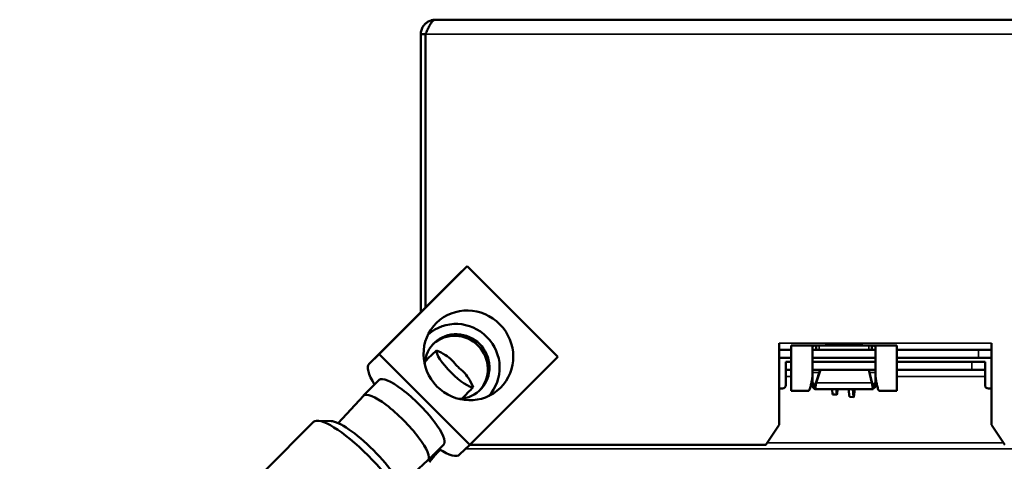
# Model space of a CAD drawing. Header units: inches. Extents: x 1 to 237, y 4 to 150.
# Tile 17 of 151: x 57.31 to 63.15, y 38.04 to 40.66. Entities that reach past the tile are written whole.
import ezdxf

# ---------------------------------------------------------------- set-up
doc = ezdxf.new("R2010")
doc.units = ezdxf.units.IN
doc.header["$LTSCALE"] = 7
doc.header["$MEASUREMENT"] = 0
doc.linetypes.add('DASH_DOT', pattern=[0.37, 0.24, -0.06, 0.01, -0.06])
for name, color, linetype, lineweight in [('Dimension (ANSI)', 7, 'Continuous', 25), ('Sketch Geometry (ANSI)', 7, 'Continuous', 25), ('Visible (ANSI)', 7, 'Continuous', 50), ('Visible Narrow (ANSI)', 7, 'Continuous', 35)]:
    doc.layers.add(name, color=color, linetype=linetype, lineweight=lineweight)
doc.styles.add('Dimension Text', font='tahoma.ttf')
doc.dimstyles.new('Dual Dimension', dxfattribs={"dimscale": 7, "dimtxt": 0.12, "dimasz": 0.098425, "dimexe": 0.125, "dimexo": 0.0625, "dimgap": 0.031496, "dimtad": 0, "dimtih": 1, "dimtoh": 1, "dimrnd": 1e-08, "dimzin": 4, "dimdsep": 46, "dimtxsty": 'Dimension Text', "dimcen": 0.09, "dimdle": 0.393701, "dimclrd": 256, "dimclre": 256, "dimclrt": 256, "dimadec": 0, "dimazin": 1, "dimtfac": 1, "dimtofl": 0, "dimtmove": 0, "dimatfit": 3, "dimfxl": 1, "dimtolj": 1, "dimtzin": 4, "dimlwd": -1, "dimlwe": -1, "dimarcsym": 0})

# ---------------------------------------------------------------- blocks, each defined once
blk = doc.blocks.new('*D12')
at = {"layer": 'Defpoints', "color": 0, "transparency": 16777216}
for p in [(54.6014, 38.7865), (42.549, 15.7488)]:
    blk.add_point(p, dxfattribs=at)
at = {"layer": 'Dimension (ANSI)', "transparency": 16777216}
for p, q in [((58.2963, 45.8491), (54.9208, 39.397)), ((59.0574, 45.8491), (58.2963, 45.8491)), ((48.5752, 26.6376), (48.5752, 27.8976)), ((47.9452, 27.2676), (49.2052, 27.2676))]:
    blk.add_line(p, q, dxfattribs=at)
blk.add_solid([(54.8191, 39.4502), (55.0226, 39.3438), (54.6014, 38.7865)], dxfattribs=at)
at = {"layer": 'Dimension (ANSI)', "transparency": 16777216, "insert": (63.2852, 45.8491), "char_height": 0.84, "attachment_point": 5, "style": 'Dimension Text'}
blk.add_mtext('\\A1;{\\H3.0x;(}\\S∅26.00^ ∅660.4 mm;{\\H3.0x;)}', dxfattribs=at)

msp = doc.modelspace()

# ---------------------------------------------------------------- linework, layer by layer
at = {"layer": 'Sketch Geometry (ANSI)', "linetype": 'DASH_DOT', "ltscale": 0.750886}
msp.add_circle((48.5752, 27.2676), 13, dxfattribs=at)
at = {"layer": 'Visible (ANSI)'}
for p, q in [((59.7799, 40.6566), (65.1185, 40.6566)), ((59.7209, 40.57), (59.6933, 40.57)), ((59.6933, 38.9229), (59.6933, 40.57)), ((59.7209, 38.9505), (59.7209, 40.57)), ((59.9682, 39.1968), (59.4463, 38.675)), ((59.9682, 39.1968), (59.9086, 39.1382)), ((60.5053, 38.6592), (59.9682, 39.1968)), ((59.9085, 39.1381), (59.3866, 38.6162)), ((61.8193, 38.6999), (61.8193, 38.7392)), ((61.8902, 38.4574), (61.8902, 38.7251)), ((62.0384, 38.7251), (61.8902, 38.7251)), ((62.0162, 38.5405), (62.0162, 38.7189)), ((62.0555, 38.7251), (62.0384, 38.7251)), ((62.0384, 38.7251), (62.0384, 38.7079)), ((62.0555, 38.7251), (62.3508, 38.7251)), ((62.3134, 38.7273), (62.0929, 38.7273)), ((62.368, 38.7251), (62.3508, 38.7251)), ((62.368, 38.7079), (62.368, 38.7251)), ((62.5162, 38.7251), (62.368, 38.7251)), ((62.3902, 38.5405), (62.3902, 38.7189)), ((62.5162, 38.4574), (62.5162, 38.7251)), ((63.0792, 38.6999), (63.0792, 38.7392)), ((59.4463, 38.675), (59.3868, 38.6163)), ((59.9835, 38.1373), (59.4463, 38.675)), ((61.8902, 38.6999), (61.8193, 38.6999)), ((61.8193, 38.6999), (61.8193, 38.6526)), ((62.0384, 38.7079), (62.0384, 38.6999)), ((62.368, 38.6999), (62.0384, 38.6999)), ((62.368, 38.6999), (62.368, 38.7079)), ((63.0004, 38.6999), (62.5162, 38.6999)), ((63.0792, 38.6999), (63.0004, 38.6999)), ((63.0792, 38.6999), (63.0792, 38.6526)), ((59.7166, 38.615), (59.7172, 38.6157)), ((60.5053, 38.6592), (59.9835, 38.1373)), ((61.8193, 38.6526), (61.8193, 38.255)), ((61.8902, 38.6526), (61.8193, 38.6526)), ((61.8587, 38.6282), (61.8587, 38.581)), ((61.8587, 38.6282), (61.8902, 38.6282)), ((62.3902, 38.6526), (62.0162, 38.6526)), ((62.0162, 38.6282), (62.3902, 38.6282)), ((63.0004, 38.6526), (62.5162, 38.6526)), ((62.5162, 38.6282), (62.961, 38.6282)), ((62.961, 38.6282), (63.0398, 38.6282)), ((63.0792, 38.6526), (63.0004, 38.6526)), ((63.0398, 38.581), (63.0398, 38.6282)), ((63.0792, 38.255), (63.0792, 38.6526)), ((61.8587, 38.581), (61.8587, 38.5416)), ((61.8587, 38.581), (61.8902, 38.581)), ((62.3902, 38.581), (62.0162, 38.581)), ((62.0623, 38.581), (62.0389, 38.5088)), ((62.0389, 38.5045), (62.0637, 38.581)), ((62.3504, 38.581), (62.3691, 38.5045)), ((62.3691, 38.5088), (62.3515, 38.581)), ((62.961, 38.581), (62.5162, 38.581)), ((62.961, 38.581), (63.0398, 38.581)), ((63.0398, 38.581), (63.0398, 38.5416)), ((59.4474, 38.5217), (59.3544, 38.4286)), ((61.8587, 38.4912), (61.8587, 38.5416)), ((62.0162, 38.5405), (62.0162, 38.5058)), ((62.0162, 38.5058), (62.0162, 38.481)), ((62.0293, 38.4926), (62.0162, 38.5058)), ((62.0293, 38.4926), (62.0293, 38.476)), ((62.0389, 38.5045), (62.0389, 38.5088)), ((62.3691, 38.5045), (62.3691, 38.5085)), ((62.3771, 38.4926), (62.3902, 38.5058)), ((62.3771, 38.4819), (62.3771, 38.4926)), ((62.3902, 38.5405), (62.3902, 38.5058)), ((62.3902, 38.5058), (62.3902, 38.481)), ((63.0398, 38.4912), (63.0398, 38.5416)), ((59.2027, 38.2657), (59.354, 38.4282)), ((61.839, 38.4715), (61.8193, 38.4715)), ((61.8902, 38.4574), (61.9932, 38.4574)), ((62.0293, 38.4678), (62.0162, 38.481)), ((62.0293, 38.476), (62.0293, 38.4678)), ((62.0303, 38.4672), (62.3762, 38.4672)), ((62.1324, 38.4672), (62.1359, 38.436)), ((62.1359, 38.436), (62.1607, 38.4353)), ((62.1571, 38.4672), (62.1607, 38.4353)), ((62.1607, 38.4353), (62.1628, 38.4372)), ((62.1628, 38.4372), (62.1655, 38.4672)), ((62.2357, 38.4205), (62.2305, 38.4672)), ((62.2605, 38.4198), (62.2552, 38.4672)), ((62.2668, 38.4672), (62.2626, 38.4218)), ((62.3771, 38.4678), (62.3771, 38.4819)), ((62.3902, 38.481), (62.3771, 38.4678)), ((62.4132, 38.4574), (62.5162, 38.4574)), ((63.0792, 38.4715), (63.0595, 38.4715)), ((59.922, 38.4081), (59.9233, 38.4094)), ((62.2605, 38.4198), (62.2357, 38.4205)), ((62.2626, 38.4218), (62.2605, 38.4198)), ((58.7666, 37.9813), (59.0579, 38.2726)), ((59.1611, 38.2775), (59.0813, 38.2799)), ((61.8193, 38.255), (61.7406, 38.1369)), ((63.1579, 38.1369), (63.0792, 38.255)), ((59.8292, 38.1398), (59.7362, 38.0468)), ((59.9239, 38.0787), (59.9835, 38.1373)), ((61.7406, 38.1369), (59.983, 38.1369)), ((59.5732, 37.8951), (59.7358, 38.0464))]:
    msp.add_line(p, q, dxfattribs=at)
for centre, start, end in [((61.839, 38.4912), 270, 0), ((63.0595, 38.4912), 180, 270)]:
    msp.add_arc(centre, 0.0197, start, end, dxfattribs=at)
for centre, major_axis, ratio, start_param, end_param in [((60.1772, 38.8694), (-0.2687, 0.2687), 0.238855, 6.281294, 6.283185), ((59.9087, 38.601), (-0.1797, 0.1826), 0.971053, 3.185191, 6.239587), ((59.9087, 38.601), (-0.1364, 0.1386), 0.971053, 2.425913, 7.014241), ((59.8992, 38.5917), (-0.1364, 0.1386), 0.971053, 3.176695, 6.248083), ((59.8992, 38.5917), (0.1103, -0.1103), 0.238855, 3.289183, 6.131813), ((59.6553, 38.3475), (-0.2687, 0.2687), 0.238855, 6.281294, 7.063028), ((59.6383, 38.3308), (0.1909, -0.1909), 0.238855, 0, 3.141593), ((59.5453, 38.2377), (0.1909, -0.1909), 0.238855, 6.274596, 9.433368), ((59.319, 38.0115), (-0.2611, 0.2611), 0.238855, 3.141593, 6.283185), ((59.3602, 38.0527), (-0.2187, 0.2187), 0.238855, 3.390118, 6.03466), ((59.6553, 38.3475), (0.2687, -0.2687), 0.238855, 5.501928, 6.281294)]:
    msp.add_ellipse(centre, major_axis=major_axis, ratio=ratio, start_param=start_param, end_param=end_param, dxfattribs=at)
msp.add_ellipse((59.9758, 38.6671), major_axis=(-0.1894, 0.1924), ratio=0.971053, dxfattribs=at)
for points, knots in [([(59.6933, 40.57), (59.6933, 40.5742), (59.6936, 40.5784), (59.6949, 40.5867), (59.6958, 40.5908), (59.6994, 40.6029), (59.703, 40.6106), (59.7108, 40.6225), (59.7145, 40.627), (59.7228, 40.6353), (59.7274, 40.639), (59.7393, 40.6469), (59.747, 40.6505), (59.7591, 40.6541), (59.7632, 40.655), (59.7715, 40.6563), (59.7757, 40.6566), (59.7799, 40.6566)], [-0.3601273, -0.3601273, -0.3601273, -0.3601273, -0.3267649, -0.3267649, -0.2934032, -0.2934032, -0.226591, -0.226591, -0.1801313, -0.1801313, -0.1336717, -0.1336717, -0.0667917, -0.0667917, -0.0333962, -0.0333962, 0, 0, 0, 0]), ([(59.7799, 40.6566), (59.7781, 40.6566), (59.7763, 40.6563), (59.7726, 40.655), (59.7707, 40.6541), (59.7652, 40.6504), (59.7615, 40.6467), (59.7553, 40.6388), (59.7529, 40.6352), (59.748, 40.6272), (59.7455, 40.6228), (59.7393, 40.611), (59.7357, 40.6033), (59.7301, 40.591), (59.7283, 40.5869), (59.7246, 40.5785), (59.7227, 40.5742), (59.7209, 40.57)], [-0.3771207, -0.3771207, -0.3771207, -0.3771207, -0.3417924, -0.3417924, -0.3064647, -0.3064647, -0.2357131, -0.2357131, -0.1885935, -0.1885935, -0.1414574, -0.1414574, -0.0706808, -0.0706808, -0.0353408, -0.0353408, 0, 0, 0, 0]), ([(62.0162, 38.7189), (62.0162, 38.7196), (62.0163, 38.7201), (62.0168, 38.7212), (62.0171, 38.7216), (62.0186, 38.7229), (62.02, 38.7235), (62.0238, 38.7244), (62.0262, 38.7247), (62.0318, 38.725), (62.0349, 38.7251), (62.0384, 38.7251)], [0, 0, 0, 0, 0.0156338, 0.0156338, 0.0312006, 0.0312006, 0.0619055, 0.0619055, 0.0934122, 0.0934122, 0.1238107, 0.1238107, 0.1238107, 0.1238107]), ([(62.368, 38.7251), (62.3714, 38.7251), (62.3746, 38.725), (62.3801, 38.7247), (62.3825, 38.7244), (62.3864, 38.7235), (62.3878, 38.7229), (62.3892, 38.7216), (62.3896, 38.7212), (62.3901, 38.7201), (62.3902, 38.7196), (62.3902, 38.7189)], [0, 0, 0, 0, 0.0301094, 0.0301094, 0.0613163, 0.0613163, 0.091729, 0.091729, 0.1071477, 0.1071477, 0.1226328, 0.1226328, 0.1226328, 0.1226328]), ([(60.0043, 38.4787), (59.9959, 38.497), (59.9867, 38.5152), (59.9678, 38.5453), (59.9582, 38.5583), (59.941, 38.5756), (59.9348, 38.581), (59.9221, 38.5915), (59.9157, 38.5966), (59.9039, 38.6084), (59.8988, 38.6148), (59.8884, 38.6275), (59.883, 38.6336), (59.8657, 38.6508), (59.8527, 38.6604), (59.8227, 38.6794), (59.8046, 38.6885), (59.7863, 38.6969)], [3.5699605, 3.5699605, 3.5699605, 3.5699605, 3.753036, 3.753036, 3.8799133, 3.8799133, 3.9433519, 3.9433519, 4.0067905, 4.0067905, 4.0702291, 4.0702291, 4.1336677, 4.1336677, 4.260545, 4.260545, 4.4436205, 4.4436205, 4.4436205, 4.4436205]), ([(62.0384, 38.6999), (62.0351, 38.6999), (62.0321, 38.6999), (62.0267, 38.6996), (62.0243, 38.6994), (62.0203, 38.6987), (62.0188, 38.6982), (62.0167, 38.6968), (62.0162, 38.6959), (62.0162, 38.6949)], [-0.1066918, -0.1066918, -0.1066918, -0.1066918, -0.0797728, -0.0797728, -0.0533457, -0.0533457, -0.0265412, -0.0265412, 0, 0, 0, 0]), ([(62.3902, 38.6949), (62.3902, 38.6959), (62.3896, 38.6968), (62.3875, 38.6982), (62.386, 38.6987), (62.382, 38.6994), (62.3797, 38.6996), (62.3742, 38.6999), (62.3712, 38.6999), (62.368, 38.6999)], [-0.10714, -0.10714, -0.10714, -0.10714, -0.0804872, -0.0804872, -0.05357, -0.05357, -0.0270319, -0.0270319, 0, 0, 0, 0]), ([(61.9932, 38.4574), (61.9937, 38.4574), (61.9943, 38.4575), (61.9948, 38.4578), (61.9965, 38.4588), (61.9981, 38.4612), (61.9998, 38.4649), (62.0009, 38.4674), (62.0019, 38.4705), (62.003, 38.4742), (62.0041, 38.4779), (62.0052, 38.4821), (62.0063, 38.4868), (62.008, 38.4939), (62.0096, 38.502), (62.0112, 38.5111), (62.0129, 38.5201), (62.0145, 38.53), (62.0162, 38.5405)], [-0.4066112, -0.4066112, -0.4066112, -0.4066112, -0.3773401, -0.3773401, -0.3773401, -0.2902718, -0.2902718, -0.2902718, -0.2322713, -0.2322713, -0.2322713, -0.1742392, -0.1742392, -0.1742392, -0.0871234, -0.0871234, -0.0871234, 0, 0, 0, 0]), ([(62.0389, 38.5045), (62.0362, 38.4853), (62.0336, 38.4692), (62.0309, 38.4674), (62.0304, 38.467), (62.0298, 38.4671), (62.0293, 38.4678)], [0, 0, 0, 0, 0.832181, 0.832181, 0.832181, 1, 1, 1, 1]), ([(62.3771, 38.4678), (62.3748, 38.4645), (62.3726, 38.4755), (62.3704, 38.4933), (62.3699, 38.4969), (62.3695, 38.5007), (62.3691, 38.5045)], [0, 0, 0, 0, 0.832181, 0.832181, 0.832181, 1, 1, 1, 1]), ([(62.3902, 38.5405), (62.3918, 38.53), (62.3935, 38.5202), (62.3951, 38.5111), (62.3967, 38.502), (62.3984, 38.4939), (62.4, 38.4868), (62.4011, 38.4821), (62.4022, 38.4779), (62.4033, 38.4742), (62.4044, 38.4706), (62.4055, 38.4675), (62.4066, 38.465), (62.4082, 38.4612), (62.4099, 38.4588), (62.4115, 38.4578), (62.4121, 38.4575), (62.4126, 38.4574), (62.4132, 38.4574)], [0, 0, 0, 0, 0.0870759, 0.0870759, 0.0870759, 0.1741443, 0.1741443, 0.1741443, 0.2321448, 0.2321448, 0.2321448, 0.2901769, 0.2901769, 0.2901769, 0.3772927, 0.3772927, 0.3772927, 0.4066111, 0.4066111, 0.4066111, 0.4066111]), ([(59.7445, 38.0346), (59.7508, 38.0426), (59.757, 38.0507), (59.7695, 38.0662), (59.7757, 38.0736), (59.7882, 38.0873), (59.7944, 38.0936), (59.8037, 38.1016), (59.8067, 38.104), (59.8097, 38.1062)], [0, 0, 0, 0, 0.0778284, 0.0778284, 0.1556498, 0.1556498, 0.2334713, 0.2334713, 0.2714718, 0.2714718, 0.2714718, 0.2714718]), ([(59.801, 38.1115), (59.8002, 38.1098), (59.7992, 38.1082), (59.7983, 38.1067), (59.794, 38.0998), (59.7887, 38.0936), (59.7827, 38.0882), (59.7775, 38.0835), (59.7718, 38.0795), (59.7656, 38.0762)], [-0.1412964, -0.1412964, -0.1412964, -0.1412964, -0.1267891, -0.1267891, -0.1267891, -0.0633969, -0.0633969, -0.0633969, -0.0083854, -0.0083854, -0.0083854, -0.0083854]), ([(59.7406, 38.0393), (59.7406, 38.043), (59.7411, 38.0466), (59.7425, 38.0515), (59.7429, 38.0528), (59.7434, 38.054)], [-0.19550481, -0.19550481, -0.19550481, -0.19550481, -0.14662616, -0.14662616, -0.12856437, -0.12856437, -0.12856437, -0.12856437])]:
    msp.add_open_spline(points, degree=3, knots=knots, dxfattribs=at)
for points in [[(62.0929, 38.7273), (62.0907, 38.7267), (62.0885, 38.726), (62.0863, 38.7251)], [(62.32, 38.7251), (62.3179, 38.726), (62.3157, 38.7267), (62.3134, 38.7273)], [(59.7187, 38.6316), (59.7404, 38.6529), (59.7636, 38.6743), (59.7863, 38.6969)], [(62.0389, 38.5088), (62.0357, 38.4986), (62.0325, 38.4909), (62.0293, 38.4926)], [(62.3771, 38.4926), (62.3744, 38.4909), (62.3717, 38.4986), (62.3691, 38.5088)], [(60.0043, 38.4787), (59.9816, 38.4559), (59.9601, 38.4326), (59.9389, 38.4108)]]:
    msp.add_open_spline(points, degree=3, dxfattribs=at)
at = {"layer": 'Visible Narrow (ANSI)'}
for p, q in [((59.7209, 40.57), (65.1776, 40.57)), ((59.9086, 39.1382), (59.3868, 38.6163)), ((63.0792, 38.7392), (61.8193, 38.7392)), ((62.0555, 38.7251), (62.0555, 38.6999)), ((62.3508, 38.6999), (62.3508, 38.7251)), ((63.0004, 38.6999), (63.0004, 38.6526)), ((62.961, 38.6282), (62.961, 38.581)), ((62.0574, 38.566), (62.0162, 38.566)), ((62.3902, 38.566), (62.3551, 38.566)), ((61.8587, 38.5416), (61.8902, 38.5416)), ((62.0313, 38.4926), (62.0293, 38.4926)), ((62.3691, 38.5045), (62.0389, 38.5045)), ((62.3691, 38.5085), (62.3691, 38.5088)), ((62.3771, 38.4926), (62.3753, 38.4926)), ((62.5162, 38.5416), (63.0398, 38.5416)), ((61.7479, 38.1478), (63.1506, 38.1478)), ((65.0792, 38.1124), (59.9582, 38.1124))]:
    msp.add_line(p, q, dxfattribs=at)

# ---------------------------------------------------------------- dimensions: what is measured, and where the dimension line sits
at = {"layer": 'Dimension (ANSI)'}
dim = msp.add_diameter_dim_2p(p1=(42.549, 15.7488), p2=(54.6014, 38.7865), text='{\\H3.0x;(}\\S<>^ ∅660.4 mm;{\\H3.0x;)}', dimstyle='Dual Dimension', override={"dimgap": 0.031496, "dimdec": 2, "dimlfac": 1, "dimpost": '\\X', "dimtol": 0, "dimlim": 0, "dimtp": 0, "dimtm": 0, "dimtdec": 2}, dxfattribs=at)
dim.commit()
dim.dimension.update_dxf_attribs({"geometry": '*D12', "text_midpoint": (63.2852, 45.8491), "dimtype": 163})

doc.saveas('drawing.dxf')
